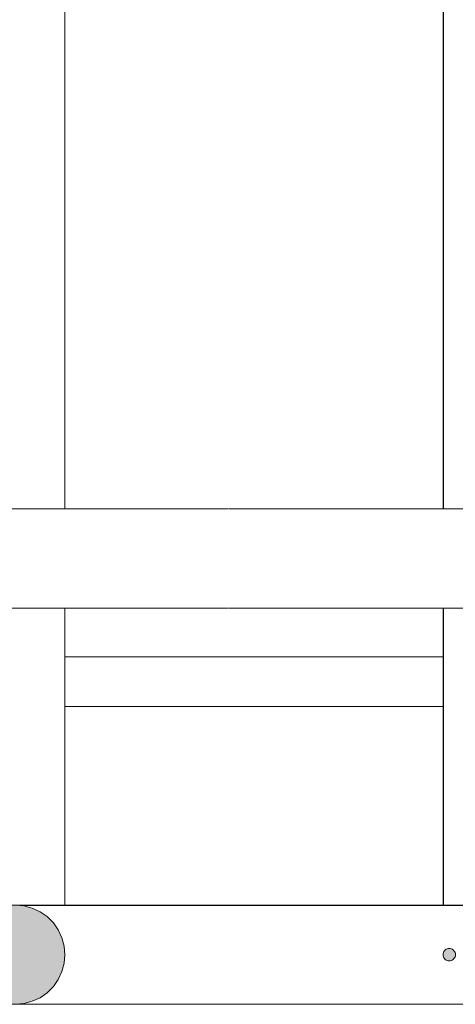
# Model space of a CAD drawing. Header units: millimetres. Extents: x -8078 to 241103, y -4319 to 602442.
# Tile 56 of 148: x 37087 to 37263, y 297044 to 297441. Entities that reach past the tile are written whole.
import ezdxf

# ---------------------------------------------------------------- set-up
doc = ezdxf.new("R2010")
doc.units = ezdxf.units.MM
doc.header["$MEASUREMENT"] = 0
doc.set_wipeout_variables(frame=1)
doc.linetypes.add('Wipeout_Contour', pattern=[1000, 0, -1000])
doc.layers.add('#podkład', color=252, linetype='Continuous')
doc.layers.add('- A - ocieplenie', color=7, linetype='Continuous')

# ---------------------------------------------------------------- blocks, each defined once
blk = doc.blocks.new('qqe433333')
at = {"linetype": 'Continuous', "lineweight": 0}
for points in [[(-2307.6, 682969.49), (-2304.12, 682969.8), (-2300.76, 682970.7), (-2297.6, 682972.17), (-2294.74, 682974.17), (-2292.28, 682976.64), (-2290.28, 682979.49), (-2288.8, 682982.65), (-2287.9, 682986.02), (-2287.6, 682989.49), (-2287.9, 682992.97), (-2288.8, 682996.33), (-2290.28, 682999.49), (-2292.28, 683002.35), (-2294.74, 683004.81), (-2297.6, 683006.81), (-2300.76, 683008.29), (-2304.12, 683009.19), (-2307.6, 683009.49), (-2311.07, 683009.19), (-2314.44, 683008.29), (-2317.6, 683006.81), (-2320.45, 683004.81), (-2322.92, 683002.35), (-2324.92, 682999.49), (-2326.39, 682996.33), (-2327.29, 682992.97), (-2327.6, 682989.49), (-2327.29, 682986.02), (-2326.39, 682982.65), (-2324.92, 682979.49), (-2322.92, 682976.64), (-2320.45, 682974.17), (-2317.6, 682972.17), (-2314.44, 682970.7), (-2311.07, 682969.8)], [(-2132.6, 682986.99), (-2132.16, 682987.03), (-2131.74, 682987.14), (-2131.35, 682987.33), (-2130.99, 682987.58), (-2130.68, 682987.89), (-2130.43, 682988.24), (-2130.25, 682988.64), (-2130.13, 682989.06), (-2130.1, 682989.49), (-2130.13, 682989.93), (-2130.25, 682990.35), (-2130.43, 682990.74), (-2130.68, 682991.1), (-2130.99, 682991.41), (-2131.35, 682991.66), (-2131.74, 682991.84), (-2132.16, 682991.95), (-2132.6, 682991.99), (-2133.03, 682991.95), (-2133.45, 682991.84), (-2133.85, 682991.66), (-2134.2, 682991.41), (-2134.51, 682991.1), (-2134.76, 682990.74), (-2134.95, 682990.35), (-2135.06, 682989.93), (-2135.1, 682989.49), (-2135.06, 682989.06), (-2134.95, 682988.64), (-2134.76, 682988.24), (-2134.51, 682987.89), (-2134.2, 682987.58), (-2133.85, 682987.33), (-2133.45, 682987.14), (-2133.03, 682987.03)]]:
    blk.add_hatch(color=252, dxfattribs=at).paths.add_polyline_path(points)
at = {"color": 252, "linetype": 'Wipeout_Contour', "lineweight": 0, "ltscale": 1879763.440955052}
blk.add_wipeout([(-2760.67, 683129.41), (-1956, 683129.41), (-1959.36, 683130.31), (-2764.13, 683130.31)], dxfattribs=at)
at = {"color": 252, "linetype": 'Wipeout_Contour', "lineweight": 0, "ltscale": 11278488.60149294}
blk.add_wipeout([(-2490.48, 683129.1), (-2356.13, 683129.1), (-2356.16, 683129.12), (-2356.1, 683129.12), (-2355.93, 683129.1), (-2221.58, 683129.1), (-2221.6, 683129.12), (-2221.55, 683129.12), (-2221.38, 683129.1), (-2087.03, 683129.1), (-2087.05, 683129.12), (-2087, 683129.12), (-2086.83, 683129.1), (-1952.54, 683129.1), (-1956, 683129.41), (-2760.67, 683129.41), (-2757.18, 683129.1), (-2625.23, 683129.1), (-2625.26, 683129.12), (-2625.2, 683129.12), (-2625.03, 683129.1), (-2490.68, 683129.1), (-2490.71, 683129.12), (-2490.65, 683129.12)], dxfattribs=at)
at = {"color": 252, "linetype": 'Wipeout_Contour', "lineweight": 0, "ltscale": 19723790.90283989}
blk.add_wipeout([(-2130.13, 682989.93), (-2130.1, 682989.49), (-1985.1, 682989.49), (-1985.06, 682989.93), (-1984.95, 682990.35), (-1984.76, 682990.74), (-1984.51, 682991.1), (-1984.2, 682991.41), (-1983.85, 682991.66), (-1983.45, 682991.84), (-1983.03, 682991.95), (-1982.6, 682991.99), (-1982.16, 682991.95), (-1981.74, 682991.84), (-1981.35, 682991.66), (-1980.99, 682991.41), (-1980.68, 682991.1), (-1980.43, 682990.74), (-1980.25, 682990.35), (-1980.13, 682989.93), (-1980.1, 682989.49), (-1852.6, 682989.49), (-1852.29, 682992.97), (-2287.9, 682992.97), (-2287.6, 682989.49), (-2135.1, 682989.49), (-2135.06, 682989.93), (-2134.95, 682990.35), (-2134.76, 682990.74), (-2134.51, 682991.1), (-2134.2, 682991.41), (-2133.85, 682991.66), (-2133.45, 682991.84), (-2133.03, 682991.95), (-2132.6, 682991.99), (-2132.16, 682991.95), (-2131.74, 682991.84), (-2131.35, 682991.66), (-2130.99, 682991.41), (-2130.68, 682991.1), (-2130.43, 682990.74), (-2130.25, 682990.35)], dxfattribs=at)
at = {"color": 252, "linetype": 'Wipeout_Contour', "lineweight": 0, "ltscale": 1878478.151142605}
blk.add_wipeout([(-1832.6, 682969.49), (-1836.07, 682969.8), (-2304.12, 682969.8), (-2307.6, 682969.49)], dxfattribs=at)
at = {"color": 252, "linetype": 'Wipeout_Contour', "lineweight": 0, "ltscale": 1879777.516120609}
blk.add_wipeout([(-2764.13, 683130.31), (-1959.36, 683130.31), (-1962.51, 683131.78), (-2767.46, 683131.78)], dxfattribs=at)
at = {"color": 252, "linetype": 'Wipeout_Contour', "lineweight": 0, "ltscale": 1878503.774098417}
blk.add_wipeout([(-2287.9, 682992.97), (-1852.29, 682992.97), (-1851.39, 682996.33), (-2288.8, 682996.33)], dxfattribs=at)
at = {"color": 252, "linetype": 'Wipeout_Contour', "lineweight": 0, "ltscale": 1878478.768687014}
blk.add_wipeout([(-1836.07, 682969.8), (-1839.44, 682970.7), (-2300.76, 682970.7), (-2304.12, 682969.8)], dxfattribs=at)
at = {"color": 252, "linetype": 'Wipeout_Contour', "lineweight": 0, "ltscale": 1879791.319033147}
blk.add_wipeout([(-2767.46, 683131.78), (-1962.51, 683131.78), (-1965.35, 683133.78), (-2770.57, 683133.78)], dxfattribs=at)
at = {"color": 252, "linetype": 'Wipeout_Contour', "lineweight": 0, "ltscale": 1879491.855483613}
blk.add_wipeout([(-2304.12, 683009.49), (-2304.12, 683129.1), (-2307.6, 683129.1), (-2307.6, 683009.49)], dxfattribs=at)
at = {"color": 252, "linetype": 'Wipeout_Contour', "lineweight": 0, "ltscale": 1409420.733794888}
blk.add_wipeout([(-2221.55, 683129.12), (-2221.58, 683129.1), (-2221.38, 683129.1)], dxfattribs=at)
at = {"color": 252, "linetype": 'Wipeout_Contour', "lineweight": 0, "ltscale": 1878831.543278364}
blk.add_wipeout([(-2135.1, 683129.1), (-2135.1, 683009.49), (-2135.06, 683009.49), (-2135.06, 683129.1)], dxfattribs=at)
at = {"color": 252, "linetype": 'Wipeout_Contour', "lineweight": 0, "ltscale": 1878821.111624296}
blk.add_wipeout([(-2132.6, 683129.1), (-2132.6, 683009.49), (-2132.16, 683009.49), (-2132.16, 683129.1)], dxfattribs=at)
at = {"color": 252, "linetype": 'Wipeout_Contour', "lineweight": 0, "ltscale": 1878507.119085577}
blk.add_wipeout([(-2288.8, 682996.33), (-1851.39, 682996.33), (-1849.92, 682999.49), (-2290.28, 682999.49)], dxfattribs=at)
at = {"color": 252, "linetype": 'Wipeout_Contour', "lineweight": 0, "ltscale": 1878479.985447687}
blk.add_wipeout([(-2300.76, 682970.7), (-1839.44, 682970.7), (-1842.6, 682972.17), (-2297.6, 682972.17)], dxfattribs=at)
at = {"color": 252, "linetype": 'Continuous', "lineweight": 13, "ltscale": 100}
blk.add_line((-1682.6, 682969.49), (-2762.6, 682969.49), dxfattribs=at)
at = {"color": 252, "linetype": 'Wipeout_Contour', "lineweight": 0, "ltscale": 1879804.430320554}
blk.add_wipeout([(-2770.57, 683133.78), (-1965.35, 683133.78), (-1967.81, 683136.25), (-2773.35, 683136.25)], dxfattribs=at)
at = {"color": 252, "linetype": 'Wipeout_Contour', "lineweight": 0, "ltscale": 1879478.631490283}
blk.add_wipeout([(-2304.12, 683129.1), (-2304.12, 683009.49), (-2300.76, 683009.49), (-2300.76, 683129.1)], dxfattribs=at)
at = {"color": 252, "linetype": 'Wipeout_Contour', "lineweight": 0, "ltscale": 1409420.350984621}
blk.add_wipeout([(-2221.6, 683129.12), (-2221.58, 683129.1), (-2221.55, 683129.12)], dxfattribs=at)
at = {"color": 252, "linetype": 'Wipeout_Contour', "lineweight": 0, "ltscale": 1878822.790034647}
blk.add_wipeout([(-2133.03, 683129.1), (-2133.03, 683009.49), (-2132.6, 683009.49), (-2132.6, 683129.1)], dxfattribs=at)
at = {"color": 252, "linetype": 'Wipeout_Contour', "lineweight": 0, "ltscale": 1878510.202016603}
blk.add_wipeout([(-2292.28, 683002.35), (-2290.28, 682999.49), (-1849.92, 682999.49), (-1847.92, 683002.35)], dxfattribs=at)
at = {"color": 252, "linetype": 'Wipeout_Contour', "lineweight": 0, "ltscale": 1878481.764474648}
blk.add_wipeout([(-1842.6, 682972.17), (-1845.45, 682974.17), (-2294.74, 682974.17), (-2297.6, 682972.17)], dxfattribs=at)
at = {"color": 252, "linetype": 'Wipeout_Contour', "lineweight": 0, "ltscale": 1879816.451588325}
blk.add_wipeout([(-2775.73, 683139.1), (-2773.35, 683136.25), (-1967.81, 683136.25), (-1969.81, 683139.1)], dxfattribs=at)
at = {"color": 252, "linetype": 'Wipeout_Contour', "lineweight": 0, "ltscale": 1879466.013272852}
blk.add_wipeout([(-2300.76, 683009.49), (-2297.6, 683009.49), (-2297.6, 683129.1), (-2300.76, 683129.1)], dxfattribs=at)
at = {"color": 252, "linetype": 'Wipeout_Contour', "lineweight": 0, "ltscale": 1878831.251719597}
blk.add_wipeout([(-2135.06, 683129.1), (-2135.06, 683009.49), (-2134.95, 683009.49), (-2134.95, 683129.1)], dxfattribs=at)
at = {"color": 252, "linetype": 'Wipeout_Contour', "lineweight": 0, "ltscale": 1878819.458656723}
blk.add_wipeout([(-2132.16, 683129.1), (-2132.16, 683009.49), (-2131.74, 683009.49), (-2131.74, 683129.1)], dxfattribs=at)
at = {"color": 252, "linetype": 'Wipeout_Contour', "lineweight": 0, "ltscale": 1878512.92915029}
blk.add_wipeout([(-1847.92, 683002.35), (-1845.45, 683004.81), (-2294.74, 683004.81), (-2292.28, 683002.35)], dxfattribs=at)
at = {"color": 252, "linetype": 'Wipeout_Contour', "lineweight": 0, "ltscale": 1878484.051779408}
blk.add_wipeout([(-1845.45, 682974.17), (-1847.92, 682976.64), (-2292.28, 682976.64), (-2294.74, 682974.17)], dxfattribs=at)
at = {"color": 252, "linetype": 'Wipeout_Contour', "lineweight": 0, "ltscale": 1879827.017620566}
blk.add_wipeout([(-2775.73, 683139.1), (-1969.81, 683139.1), (-1971.27, 683142.26), (-2777.63, 683142.26)], dxfattribs=at)
at = {"color": 252, "linetype": 'Wipeout_Contour', "lineweight": 0, "ltscale": 1879454.384300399}
blk.add_wipeout([(-2297.6, 683129.1), (-2297.6, 683009.49), (-2294.74, 683009.49), (-2294.74, 683129.1)], dxfattribs=at)
at = {"color": 252, "linetype": 'Wipeout_Contour', "lineweight": 0, "ltscale": 1878830.677789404}
blk.add_wipeout([(-2134.95, 683129.1), (-2134.95, 683009.49), (-2134.76, 683009.49), (-2134.76, 683129.1)], dxfattribs=at)
at = {"color": 252, "linetype": 'Wipeout_Contour', "lineweight": 0, "ltscale": 1878817.881397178}
blk.add_wipeout([(-2131.74, 683129.1), (-2131.74, 683009.49), (-2131.35, 683009.49), (-2131.35, 683129.1)], dxfattribs=at)
at = {"color": 252, "linetype": 'Wipeout_Contour', "lineweight": 0, "ltscale": 1878515.21763875}
blk.add_wipeout([(-2294.74, 683004.81), (-1845.45, 683004.81), (-1842.6, 683006.81), (-2297.6, 683006.81)], dxfattribs=at)
at = {"color": 252, "linetype": 'Wipeout_Contour', "lineweight": 0, "ltscale": 1878486.77786601}
blk.add_wipeout([(-1847.92, 682976.64), (-1849.92, 682979.49), (-2290.28, 682979.49), (-2292.28, 682976.64)], dxfattribs=at)
at = {"color": 252, "linetype": 'Wipeout_Contour', "lineweight": 0, "ltscale": 1879835.807402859}
blk.add_wipeout([(-2777.63, 683142.26), (-1971.27, 683142.26), (-1972.17, 683145.63), (-2778.99, 683145.63)], dxfattribs=at)
at = {"color": 252, "linetype": 'Wipeout_Contour', "lineweight": 0, "ltscale": 1879444.097881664}
blk.add_wipeout([(-2294.74, 683129.1), (-2294.74, 683009.49), (-2292.28, 683009.49), (-2292.28, 683129.1)], dxfattribs=at)
at = {"color": 252, "linetype": 'Wipeout_Contour', "lineweight": 0, "ltscale": 1878829.838485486}
blk.add_wipeout([(-2134.76, 683129.1), (-2134.76, 683009.49), (-2134.51, 683009.49), (-2134.51, 683129.1)], dxfattribs=at)
at = {"color": 252, "linetype": 'Wipeout_Contour', "lineweight": 0, "ltscale": 1878816.427801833}
blk.add_wipeout([(-2131.35, 683129.1), (-2131.35, 683009.49), (-2130.99, 683009.49), (-2130.99, 683129.1)], dxfattribs=at)
at = {"color": 252, "linetype": 'Wipeout_Contour', "lineweight": 0, "ltscale": 1878489.85987927}
blk.add_wipeout([(-1849.92, 682979.49), (-1851.39, 682982.65), (-2288.8, 682982.65), (-2290.28, 682979.49)], dxfattribs=at)
at = {"color": 252, "linetype": 'Wipeout_Contour', "lineweight": 0, "ltscale": 1879842.553914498}
blk.add_wipeout([(-2778.99, 683145.63), (-1972.17, 683145.63), (-1972.48, 683149.1), (-2779.78, 683149.1)], dxfattribs=at)
at = {"color": 252, "linetype": 'Wipeout_Contour', "lineweight": 0, "ltscale": 1879435.466525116}
blk.add_wipeout([(-2292.28, 683129.1), (-2292.28, 683009.49), (-2290.28, 683009.49), (-2290.28, 683129.1)], dxfattribs=at)
at = {"color": 252, "linetype": 'Wipeout_Contour', "lineweight": 0, "ltscale": 1878828.759613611}
blk.add_wipeout([(-2134.51, 683129.1), (-2134.51, 683009.49), (-2134.2, 683009.49), (-2134.2, 683129.1)], dxfattribs=at)
at = {"color": 252, "linetype": 'Wipeout_Contour', "lineweight": 0, "ltscale": 1878815.142039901}
blk.add_wipeout([(-2130.99, 683129.1), (-2130.99, 683009.49), (-2130.68, 683009.49), (-2130.68, 683129.1)], dxfattribs=at)
at = {"color": 252, "linetype": 'Wipeout_Contour', "lineweight": 0, "ltscale": 1878493.204245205}
blk.add_wipeout([(-1851.39, 682982.65), (-1852.29, 682986.02), (-2287.9, 682986.02), (-2288.8, 682982.65)], dxfattribs=at)
at = {"color": 252, "linetype": 'Wipeout_Contour', "lineweight": 0, "ltscale": 1879847.052847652}
blk.add_wipeout([(-2779.78, 683149.1), (-1972.48, 683149.1), (-1972.17, 683152.58), (-2779.96, 683152.58)], dxfattribs=at)
at = {"color": 252, "linetype": 'Wipeout_Contour', "lineweight": 0, "ltscale": 1879428.752563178}
blk.add_wipeout([(-2290.28, 683129.1), (-2290.28, 683009.49), (-2288.8, 683009.49), (-2288.8, 683129.1)], dxfattribs=at)
at = {"color": 252, "linetype": 'Wipeout_Contour', "lineweight": 0, "ltscale": 1878827.473880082}
blk.add_wipeout([(-2134.2, 683129.1), (-2134.2, 683009.49), (-2133.85, 683009.49), (-2133.85, 683129.1)], dxfattribs=at)
at = {"color": 252, "linetype": 'Wipeout_Contour', "lineweight": 0, "ltscale": 1878814.063182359}
blk.add_wipeout([(-2130.68, 683129.1), (-2130.68, 683009.49), (-2130.43, 683009.49), (-2130.43, 683129.1)], dxfattribs=at)
at = {"color": 252, "linetype": 'Wipeout_Contour', "lineweight": 0, "ltscale": 19723756.75320242}
blk.add_wipeout([(-1852.29, 682986.02), (-1852.6, 682989.49), (-1980.1, 682989.49), (-1980.13, 682989.06), (-1980.25, 682988.64), (-1980.43, 682988.24), (-1980.68, 682987.89), (-1980.99, 682987.58), (-1981.35, 682987.33), (-1981.74, 682987.14), (-1982.16, 682987.03), (-1982.6, 682986.99), (-1983.03, 682987.03), (-1983.45, 682987.14), (-1983.85, 682987.33), (-1984.2, 682987.58), (-1984.51, 682987.89), (-1984.76, 682988.24), (-1984.95, 682988.64), (-1985.06, 682989.06), (-1985.1, 682989.49), (-2130.1, 682989.49), (-2130.13, 682989.06), (-2130.25, 682988.64), (-2130.43, 682988.24), (-2130.68, 682987.89), (-2130.99, 682987.58), (-2131.35, 682987.33), (-2131.74, 682987.14), (-2132.16, 682987.03), (-2132.6, 682986.99), (-2133.03, 682987.03), (-2133.45, 682987.14), (-2133.85, 682987.33), (-2134.2, 682987.58), (-2134.51, 682987.89), (-2134.76, 682988.24), (-2134.95, 682988.64), (-2135.06, 682989.06), (-2135.1, 682989.49), (-2287.6, 682989.49), (-2287.9, 682986.02)], dxfattribs=at)
at = {"color": 252, "linetype": 'Continuous', "lineweight": 13, "ltscale": 100, "flags": 128}
blk.add_lwpolyline([(-2132.6, 682986.99), (-2132.16, 682987.03), (-2131.74, 682987.14), (-2131.35, 682987.33), (-2130.99, 682987.58), (-2130.68, 682987.89), (-2130.43, 682988.24), (-2130.25, 682988.64), (-2130.13, 682989.06), (-2130.1, 682989.49), (-2130.13, 682989.93), (-2130.25, 682990.35), (-2130.43, 682990.74), (-2130.68, 682991.1), (-2130.99, 682991.41), (-2131.35, 682991.66), (-2131.74, 682991.84), (-2132.16, 682991.95), (-2132.6, 682991.99), (-2133.03, 682991.95), (-2133.45, 682991.84), (-2133.85, 682991.66), (-2134.2, 682991.41), (-2134.51, 682991.1), (-2134.76, 682990.74), (-2134.95, 682990.35), (-2135.06, 682989.93), (-2135.1, 682989.49), (-2135.06, 682989.06), (-2134.95, 682988.64), (-2134.76, 682988.24), (-2134.51, 682987.89), (-2134.2, 682987.58), (-2133.85, 682987.33), (-2133.45, 682987.14), (-2133.03, 682987.03)], close=True, dxfattribs=at)
at = {"color": 252, "linetype": 'Wipeout_Contour', "lineweight": 0, "ltscale": 1879849.166518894}
blk.add_wipeout([(-2779.96, 683152.58), (-1972.17, 683152.58), (-1971.27, 683155.94), (-2779.54, 683155.94)], dxfattribs=at)
at = {"color": 252, "linetype": 'Wipeout_Contour', "lineweight": 0, "ltscale": 1879424.159901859}
blk.add_wipeout([(-2288.8, 683129.1), (-2288.8, 683009.49), (-2287.9, 683009.49), (-2287.9, 683129.1)], dxfattribs=at)
at = {"color": 252, "linetype": 'Wipeout_Contour', "lineweight": 0, "ltscale": 1878826.020232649}
blk.add_wipeout([(-2133.85, 683129.1), (-2133.85, 683009.49), (-2133.45, 683009.49), (-2133.45, 683129.1)], dxfattribs=at)
at = {"color": 252, "linetype": 'Wipeout_Contour', "lineweight": 0, "ltscale": 1878813.22390585}
blk.add_wipeout([(-2130.43, 683129.1), (-2130.43, 683009.49), (-2130.25, 683009.49), (-2130.25, 683129.1)], dxfattribs=at)
at = {"color": 252, "linetype": 'Wipeout_Contour', "lineweight": 0, "ltscale": 1879848.830603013}
blk.add_wipeout([(-2778.52, 683159.1), (-2779.54, 683155.94), (-1971.27, 683155.94), (-1969.81, 683159.1)], dxfattribs=at)
at = {"color": 252, "linetype": 'Wipeout_Contour', "lineweight": 0, "ltscale": 1879421.82815842}
blk.add_wipeout([(-2287.9, 683129.1), (-2287.9, 683009.49), (-2287.6, 683009.49), (-2287.6, 683129.1)], dxfattribs=at)
at = {"color": 252, "linetype": 'Wipeout_Contour', "lineweight": 0, "ltscale": 1878824.443050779}
blk.add_wipeout([(-2133.45, 683129.1), (-2133.45, 683009.49), (-2133.03, 683009.49), (-2133.03, 683129.1)], dxfattribs=at)
at = {"color": 252, "linetype": 'Wipeout_Contour', "lineweight": 0, "ltscale": 1878812.649842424}
blk.add_wipeout([(-2130.25, 683129.1), (-2130.25, 683009.49), (-2130.13, 683009.49), (-2130.13, 683129.1)], dxfattribs=at)
at = {"color": 252, "linetype": 'Continuous', "lineweight": 13, "ltscale": 100}
for p, q in [((-2355.93, 683129.1), (-2221.58, 683129.1)), ((-2221.38, 683129.1), (-2087.03, 683129.1))]:
    blk.add_line(p, q, dxfattribs=at)
at = {"color": 252, "linetype": 'Wipeout_Contour', "lineweight": 0, "ltscale": 1879846.055688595}
blk.add_wipeout([(-2778.52, 683159.1), (-1969.81, 683159.1), (-1967.81, 683161.96), (-2776.94, 683161.96)], dxfattribs=at)
at = {"color": 252, "linetype": 'Wipeout_Contour', "lineweight": 0, "ltscale": 1879148.900368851}
blk.add_wipeout([(-2287.6, 683092.97), (-2287.6, 683089.49), (-2135.1, 683089.49), (-2135.1, 683092.97)], dxfattribs=at)
at = {"color": 252, "linetype": 'Wipeout_Contour', "lineweight": 0, "ltscale": 1878516.997942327}
blk.add_wipeout([(-1842.6, 683006.81), (-1839.44, 683008.29), (-2300.76, 683008.29), (-2297.6, 683006.81)], dxfattribs=at)
at = {"color": 252, "linetype": 'Wipeout_Contour', "lineweight": 0, "ltscale": 1879840.926133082}
blk.add_wipeout([(-2776.94, 683161.96), (-1967.81, 683161.96), (-1965.35, 683164.42), (-2774.84, 683164.42)], dxfattribs=at)
at = {"color": 252, "linetype": 'Wipeout_Contour', "lineweight": 0, "ltscale": 1879152.407403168}
blk.add_wipeout([(-2135.1, 683092.97), (-2135.1, 683096.33), (-2287.6, 683096.33), (-2287.6, 683092.97)], dxfattribs=at)
at = {"color": 252, "linetype": 'Wipeout_Contour', "lineweight": 0, "ltscale": 1878518.215911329}
blk.add_wipeout([(-2304.12, 683009.19), (-2300.76, 683008.29), (-1839.44, 683008.29), (-1836.07, 683009.19)], dxfattribs=at)
at = {"color": 252, "linetype": 'Wipeout_Contour', "lineweight": 0, "ltscale": 1879833.597724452}
blk.add_wipeout([(-2774.84, 683164.42), (-1965.35, 683164.42), (-1962.51, 683166.42), (-2772.29, 683166.42)], dxfattribs=at)
at = {"color": 252, "linetype": 'Wipeout_Contour', "lineweight": 0, "ltscale": 1879155.753878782}
blk.add_wipeout([(-2287.6, 683099.49), (-2287.6, 683096.33), (-2135.1, 683096.33), (-2135.1, 683099.49)], dxfattribs=at)
at = {"color": 252, "linetype": 'Wipeout_Contour', "lineweight": 0, "ltscale": 1878518.834510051}
blk.add_wipeout([(-1836.07, 683009.19), (-1832.6, 683009.49), (-2307.6, 683009.49), (-2304.12, 683009.19)], dxfattribs=at)
at = {"color": 252, "linetype": 'Wipeout_Contour', "lineweight": 0, "ltscale": 1879106.117880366}
blk.add_wipeout([(-2135.1, 683009.49), (-2135.1, 683089.49), (-2287.6, 683089.49), (-2287.6, 683009.49)], dxfattribs=at).dxf.layer = '- A - ocieplenie'
at = {"color": 252, "linetype": 'Wipeout_Contour', "lineweight": 0, "ltscale": 1879824.293128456}
blk.add_wipeout([(-2769.37, 683167.9), (-2772.29, 683166.42), (-1962.51, 683166.42), (-1959.36, 683167.9)], dxfattribs=at)
at = {"color": 252, "linetype": 'Wipeout_Contour', "lineweight": 0, "ltscale": 1879158.838102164}
blk.add_wipeout([(-2287.6, 683099.49), (-2135.1, 683099.49), (-2135.1, 683102.35), (-2287.6, 683102.35)], dxfattribs=at)
at = {"layer": '- A - ocieplenie', "color": 252, "linetype": 'Continuous', "lineweight": 20, "ltscale": 100}
blk.add_line((-2287.6, 683089.49), (-2135.1, 683089.49), dxfattribs=at)
at = {"color": 252, "linetype": 'Continuous', "lineweight": 13, "ltscale": 100}
blk.add_line((-1682.6, 683009.49), (-2762.6, 683009.49), dxfattribs=at)
at = {"color": 252, "linetype": 'Continuous', "lineweight": 13, "ltscale": 100, "flags": 128}
blk.add_lwpolyline([(-2307.6, 682969.49), (-2304.12, 682969.8), (-2300.76, 682970.7), (-2297.6, 682972.17), (-2294.74, 682974.17), (-2292.28, 682976.64), (-2290.28, 682979.49), (-2288.8, 682982.65), (-2287.9, 682986.02), (-2287.6, 682989.49), (-2287.9, 682992.97), (-2288.8, 682996.33), (-2290.28, 682999.49), (-2292.28, 683002.35), (-2294.74, 683004.81), (-2297.6, 683006.81), (-2300.76, 683008.29), (-2304.12, 683009.19), (-2307.6, 683009.49)], dxfattribs=at)
at = {"color": 252, "linetype": 'Wipeout_Contour', "lineweight": 0, "ltscale": 1879813.29505156}
blk.add_wipeout([(-2769.37, 683167.9), (-1959.36, 683167.9), (-1956, 683168.8), (-2766.16, 683168.8)], dxfattribs=at)
at = {"color": 252, "linetype": 'Wipeout_Contour', "lineweight": 0, "ltscale": 1879161.566299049}
blk.add_wipeout([(-2135.1, 683102.35), (-2135.1, 683104.81), (-2287.6, 683104.81), (-2287.6, 683102.35)], dxfattribs=at)
at = {"color": 252, "linetype": 'Wipeout_Contour', "lineweight": 0, "ltscale": 13160094.76607654}
blk.add_wipeout([(-2766.16, 683168.8), (-1956, 683168.8), (-1952.54, 683169.1), (-2086.83, 683169.1), (-2087, 683169.09), (-2087.05, 683169.09), (-2087.03, 683169.1), (-2221.38, 683169.1), (-2221.55, 683169.09), (-2221.6, 683169.09), (-2221.58, 683169.1), (-2355.93, 683169.1), (-2356.1, 683169.09), (-2356.16, 683169.09), (-2356.13, 683169.1), (-2490.48, 683169.1), (-2490.65, 683169.09), (-2490.71, 683169.09), (-2490.68, 683169.1), (-2625.03, 683169.1), (-2625.2, 683169.09), (-2625.26, 683169.09), (-2625.23, 683169.1), (-2759.58, 683169.1), (-2761.07, 683168.95), (-2761.29, 683168.97), (-2761.19, 683169.1), (-2762.76, 683169.1)], dxfattribs=at)
at = {"color": 252, "linetype": 'Wipeout_Contour', "lineweight": 0, "ltscale": 1879163.855572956}
blk.add_wipeout([(-2287.6, 683104.81), (-2135.1, 683104.81), (-2135.1, 683106.81), (-2287.6, 683106.81)], dxfattribs=at)
at = {"color": 252, "linetype": 'Wipeout_Contour', "lineweight": 0, "ltscale": 1879817.346832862}
blk.add_wipeout([(-2287.9, 683169.1), (-2287.6, 683169.1), (-2287.6, 683739.3), (-2287.9, 683739.6)], dxfattribs=at)
at = {"color": 252, "linetype": 'Wipeout_Contour', "lineweight": 0, "ltscale": 1879218.468199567}
blk.add_wipeout([(-2133.03, 683739.51), (-2133.03, 683169.1), (-2132.6, 683169.1), (-2132.6, 683739.52)], dxfattribs=at)
at = {"color": 252, "linetype": 'Wipeout_Contour', "lineweight": 0, "ltscale": 1879208.247527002}
blk.add_wipeout([(-2130.25, 683169.1), (-2130.13, 683169.1), (-2130.13, 683739.34), (-2130.25, 683739.37)], dxfattribs=at)
at = {"color": 252, "linetype": 'Wipeout_Contour', "lineweight": 0, "ltscale": 1409451.243243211}
blk.add_wipeout([(-2221.55, 683169.09), (-2221.38, 683169.1), (-2221.58, 683169.1)], dxfattribs=at)
at = {"color": 252, "linetype": 'Wipeout_Contour', "lineweight": 0, "ltscale": 1879165.636348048}
blk.add_wipeout([(-2287.6, 683106.81), (-2135.1, 683106.81), (-2135.1, 683108.29), (-2287.6, 683108.29)], dxfattribs=at)
at = {"color": 252, "linetype": 'Wipeout_Contour', "lineweight": 0, "ltscale": 1879819.989011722}
blk.add_wipeout([(-2288.8, 683169.1), (-2287.9, 683169.1), (-2287.9, 683739.6), (-2288.8, 683740.5)], dxfattribs=at)
at = {"color": 252, "linetype": 'Wipeout_Contour', "lineweight": 0, "ltscale": 1879220.117233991}
blk.add_wipeout([(-2133.45, 683169.1), (-2133.03, 683169.1), (-2133.03, 683739.51), (-2133.45, 683739.5)], dxfattribs=at)
at = {"color": 252, "linetype": 'Wipeout_Contour', "lineweight": 0, "ltscale": 1879208.839860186}
blk.add_wipeout([(-2130.25, 683169.1), (-2130.25, 683739.37), (-2130.43, 683739.41), (-2130.43, 683169.1)], dxfattribs=at)
at = {"color": 252, "linetype": 'Wipeout_Contour', "lineweight": 0, "ltscale": 1409451.364466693}
blk.add_wipeout([(-2221.55, 683169.09), (-2221.58, 683169.1), (-2221.6, 683169.09)], dxfattribs=at)
at = {"color": 252, "linetype": 'Wipeout_Contour', "lineweight": 0, "ltscale": 1879166.854468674}
blk.add_wipeout([(-2287.6, 683109.19), (-2287.6, 683108.29), (-2135.1, 683108.29), (-2135.1, 683109.19)], dxfattribs=at)
at = {"color": 252, "linetype": 'Wipeout_Contour', "lineweight": 0, "ltscale": 1879825.192905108}
blk.add_wipeout([(-2288.8, 683169.1), (-2288.8, 683740.5), (-2290.28, 683741.98), (-2290.28, 683169.1)], dxfattribs=at)
at = {"color": 252, "linetype": 'Wipeout_Contour', "lineweight": 0, "ltscale": 1879221.687575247}
blk.add_wipeout([(-2133.85, 683169.1), (-2133.45, 683169.1), (-2133.45, 683739.5), (-2133.85, 683739.49)], dxfattribs=at)
at = {"color": 252, "linetype": 'Wipeout_Contour', "lineweight": 0, "ltscale": 1879209.695803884}
blk.add_wipeout([(-2130.68, 683169.1), (-2130.43, 683169.1), (-2130.43, 683739.41), (-2130.68, 683739.44)], dxfattribs=at)
at = {"color": 252, "linetype": 'Wipeout_Contour', "lineweight": 0, "ltscale": 1879167.472969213}
blk.add_wipeout([(-2287.6, 683109.49), (-2287.6, 683109.19), (-2135.1, 683109.19), (-2135.1, 683109.49)], dxfattribs=at)
at = {"color": 252, "linetype": 'Continuous', "lineweight": 13, "ltscale": 100}
for p, q in [((-2287.6, 683739.3), (-2287.6, 683169.1)), ((-2287.6, 683009.49), (-2287.6, 683129.1)), ((-2135.1, 683009.49), (-2135.1, 683129.1)), ((-2135.1, 683109.49), (-2287.6, 683109.49))]:
    blk.add_line(p, q, dxfattribs=at)
at = {"color": 252, "linetype": 'Wipeout_Contour', "lineweight": 0, "ltscale": 1879832.800259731}
blk.add_wipeout([(-2290.28, 683169.1), (-2290.28, 683741.98), (-2292.28, 683743.98), (-2292.28, 683169.1)], dxfattribs=at)
at = {"color": 252, "linetype": 'Wipeout_Contour', "lineweight": 0, "ltscale": 1879223.131135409}
blk.add_wipeout([(-2134.2, 683169.1), (-2133.85, 683169.1), (-2133.85, 683739.49), (-2134.2, 683739.47)], dxfattribs=at)
at = {"color": 252, "linetype": 'Wipeout_Contour', "lineweight": 0, "ltscale": 1879210.789339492}
blk.add_wipeout([(-2130.68, 683169.1), (-2130.68, 683739.44), (-2130.99, 683739.47), (-2130.99, 683169.1)], dxfattribs=at)
at = {"color": 252, "linetype": 'Wipeout_Contour', "lineweight": 0, "ltscale": 1879842.580153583}
blk.add_wipeout([(-2294.74, 683169.1), (-2292.28, 683169.1), (-2292.28, 683743.98), (-2294.74, 683746.44)], dxfattribs=at)
at = {"color": 252, "linetype": 'Wipeout_Contour', "lineweight": 0, "ltscale": 1879224.403951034}
blk.add_wipeout([(-2134.51, 683169.1), (-2134.2, 683169.1), (-2134.2, 683739.47), (-2134.51, 683739.44)], dxfattribs=at)
at = {"color": 252, "linetype": 'Wipeout_Contour', "lineweight": 0, "ltscale": 1879212.087593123}
blk.add_wipeout([(-2131.35, 683169.1), (-2130.99, 683169.1), (-2130.99, 683739.47), (-2131.35, 683739.49)], dxfattribs=at)
at = {"color": 252, "linetype": 'Wipeout_Contour', "lineweight": 0, "ltscale": 1879854.235248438}
blk.add_wipeout([(-2297.6, 683169.1), (-2294.74, 683169.1), (-2294.74, 683746.44), (-2297.6, 683749.3)], dxfattribs=at)
at = {"color": 252, "linetype": 'Wipeout_Contour', "lineweight": 0, "ltscale": 1879225.46768662}
blk.add_wipeout([(-2134.51, 683169.1), (-2134.51, 683739.44), (-2134.76, 683739.41), (-2134.76, 683169.1)], dxfattribs=at)
at = {"color": 252, "linetype": 'Wipeout_Contour', "lineweight": 0, "ltscale": 1879213.550512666}
blk.add_wipeout([(-2131.74, 683169.1), (-2131.35, 683169.1), (-2131.35, 683739.49), (-2131.74, 683739.5)], dxfattribs=at)
at = {"color": 252, "linetype": 'Wipeout_Contour', "lineweight": 0, "ltscale": 1879867.41148881}
blk.add_wipeout([(-2300.76, 683169.1), (-2297.6, 683169.1), (-2297.6, 683749.3), (-2300.76, 683752.46)], dxfattribs=at)
at = {"color": 252, "linetype": 'Wipeout_Contour', "lineweight": 0, "ltscale": 1879226.289746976}
blk.add_wipeout([(-2134.95, 683169.1), (-2134.76, 683169.1), (-2134.76, 683739.41), (-2134.95, 683739.37)], dxfattribs=at)
at = {"color": 252, "linetype": 'Wipeout_Contour', "lineweight": 0, "ltscale": 1879215.134201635}
blk.add_wipeout([(-2132.16, 683169.1), (-2131.74, 683169.1), (-2131.74, 683739.5), (-2132.16, 683739.51)], dxfattribs=at)
at = {"color": 252, "linetype": 'Wipeout_Contour', "lineweight": 0, "ltscale": 1879881.708490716}
blk.add_wipeout([(-2304.12, 683169.1), (-2300.76, 683169.1), (-2300.76, 683752.46), (-2304.12, 683755.82)], dxfattribs=at)
at = {"color": 252, "linetype": 'Wipeout_Contour', "lineweight": 0, "ltscale": 1879226.845014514}
blk.add_wipeout([(-2134.95, 683169.1), (-2134.95, 683739.37), (-2135.06, 683739.34), (-2135.06, 683169.1)], dxfattribs=at)
at = {"color": 252, "linetype": 'Wipeout_Contour', "lineweight": 0, "ltscale": 1879216.790109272}
blk.add_wipeout([(-2132.6, 683169.1), (-2132.16, 683169.1), (-2132.16, 683739.51), (-2132.6, 683739.52)], dxfattribs=at)
at = {"color": 252, "linetype": 'Wipeout_Contour', "lineweight": 0, "ltscale": 1879896.69187549}
blk.add_wipeout([(-2307.6, 683169.1), (-2304.12, 683169.1), (-2304.12, 683755.82), (-2307.6, 683759.3)], dxfattribs=at)
at = {"color": 252, "linetype": 'Wipeout_Contour', "lineweight": 0, "ltscale": 1879227.116783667}
blk.add_wipeout([(-2135.1, 683169.1), (-2135.06, 683169.1), (-2135.06, 683739.34), (-2135.1, 683739.3)], dxfattribs=at)
at = {"color": 252, "linetype": 'Continuous', "lineweight": 13, "ltscale": 100}
for p, q in [((-2135.1, 683739.3), (-2135.1, 683169.1)), ((-2355.93, 683169.1), (-2221.58, 683169.1)), ((-2221.38, 683169.1), (-2087.03, 683169.1))]:
    blk.add_line(p, q, dxfattribs=at)

msp = doc.modelspace()

# ---------------------------------------------------------------- block references
at = {"layer": '#podkład'}
msp.add_blockref('qqe433333', (39392.7, -385925.54), dxfattribs=at)

doc.saveas('drawing.dxf')
